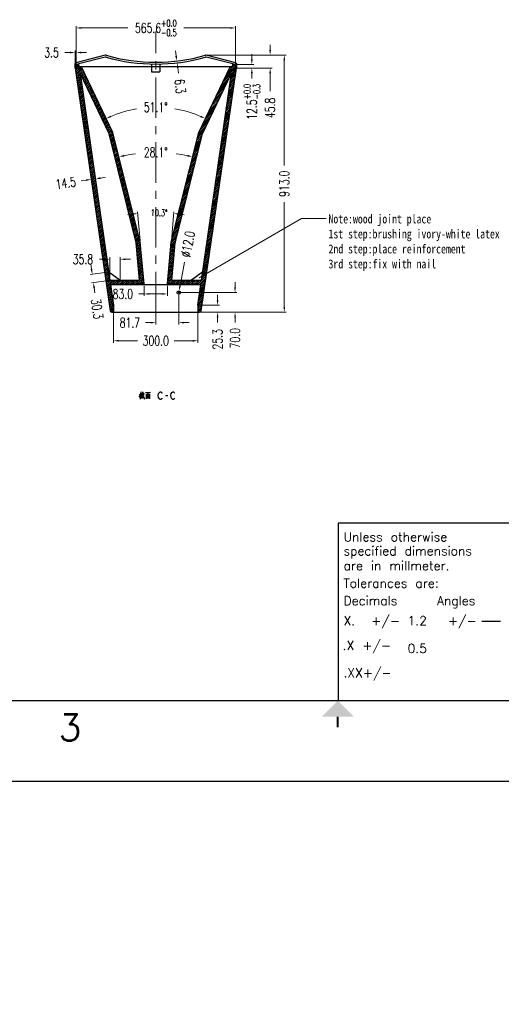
# Model space of a CAD drawing. Header units: inches. Extents: x 14363 to 22433, y -1689 to 5194.
# Tile 2 of 18: x 17306 to 19018, y -1689 to 1808. Entities that reach past the tile are written whole.
import ezdxf
from ezdxf.enums import TextEntityAlignment as Align

# ---------------------------------------------------------------- set-up
doc = ezdxf.new("R2010")
doc.units = ezdxf.units.IN
doc.header["$LTSCALE"] = 23
doc.header["$MEASUREMENT"] = 0
doc.header["$PDMODE"] = 3
doc.header["$PDSIZE"] = 0.3125
doc.linetypes.add('CENTER', pattern=[2, 1.25, -0.25, 0.25, -0.25])
doc.layers.get('0').update_dxf_attribs({"linetype": 'CONTINUOUS'})
doc.layers.get('Defpoints').update_dxf_attribs({"linetype": 'CONTINUOUS'})
for name, color, linetype in [('3202_DXF_TEXT', 7, 'CONTINUOUS'), ('5标注', 1, 'CONTINUOUS'), ('6文本', 5, 'CONTINUOUS'), ('Title Block', 7, 'CONTINUOUS')]:
    doc.layers.add(name, color=color, linetype=linetype)
doc.layers.add('center', color=1, linetype='CENTER', lineweight=5)
doc.styles.add('Roman', font='romans')
doc.styles.get("Standard").update_dxf_attribs({"font": 'txt', "width": 0.8, "bigfont": 'gbcbig.shx'})
doc.styles.add('TXT', font='txt.shx', dxfattribs={"width": 0.7, "bigfont": 'INTECAD.SHX'})
doc.dimstyles.new('标准样式', dxfattribs={"dimscale": 23, "dimtxt": 1.5, "dimasz": 0.8, "dimexe": 0.3, "dimexo": 0.2, "dimgap": 1, "dimtad": 0, "dimdec": 1, "dimzin": 1, "dimdsep": 46, "dimtxsty": 'TXT', "dimcen": 0.09, "dimclrd": 5, "dimclre": 252, "dimadec": 1, "dimazin": 0, "dimtfac": 1, "dimtdec": 1, "dimtofl": 0, "dimtmove": 0, "dimatfit": 3, "dimfxl": 0, "dimtzin": 0, "dimlwd": 13, "dimlwe": 13, "dimarcsym": 0})

# ---------------------------------------------------------------- blocks, each defined once
blk = doc.blocks.new('*D225')
at = {"layer": '5标注', "color": 5, "lineweight": 13}
for p, q in [((17485.4, 1691.1), (17467, 1691.1)), ((17525.7, 1691.1), (17544.1, 1691.1))]:
    blk.add_line(p, q, dxfattribs=at)
at = {"layer": '5标注', "color": 252, "lineweight": 13}
for p, q in [((17503.8, 1645.9), (17503.8, 1698)), ((17507.3, 1645.9), (17507.3, 1698))]:
    blk.add_line(p, q, dxfattribs=at)
at = {"layer": '5标注', "color": 5}
for points in [[(17485.4, 1694.2), (17485.4, 1688.1), (17503.8, 1691.1)], [(17525.7, 1694.2), (17525.7, 1688.1), (17507.3, 1691.1)]]:
    blk.add_solid(points, dxfattribs=at)
at = {"layer": 'Defpoints', "color": 0}
for p in [(17503.8, 1691.1), (17503.8, 1641.3), (17507.3, 1641.3)]:
    blk.add_point(p, dxfattribs=at)
at = {"layer": '5标注', "color": 0, "insert": (17419.8, 1691.1), "char_height": 34.5, "attachment_point": 5, "style": 'TXT'}
blk.add_mtext('3.5', dxfattribs=at)
blk = doc.blocks.new('*D224')
at = {"layer": '5标注', "color": 252, "lineweight": 13}
for p, q in [((17507.3, 1649.4), (17507.3, 1785.2)), ((18072.9, 1649.4), (18072.9, 1785.2))]:
    blk.add_line(p, q, dxfattribs=at)
at = {"layer": '5标注', "color": 5, "lineweight": 13}
for p, q in [((17525.7, 1778.3), (17690.8, 1778.3)), ((18054.5, 1778.3), (17889.4, 1778.3))]:
    blk.add_line(p, q, dxfattribs=at)
at = {"layer": '5标注', "color": 5}
for points in [[(17525.7, 1781.4), (17525.7, 1775.2), (17507.3, 1778.3)], [(18054.5, 1781.4), (18054.5, 1775.2), (18072.9, 1778.3)]]:
    blk.add_solid(points, dxfattribs=at)
at = {"layer": 'Defpoints', "color": 0}
for p in [(18072.9, 1778.3), (17507.3, 1644.8), (18072.9, 1644.8)]:
    blk.add_point(p, dxfattribs=at)
at = {"layer": '5标注', "color": 0, "insert": (17790.1, 1778.3), "char_height": 34.5, "attachment_point": 5, "style": 'TXT'}
blk.add_mtext('\\A1;565.6{\\H0.7x;\\S+0.0^ -0.5;}', dxfattribs=at)
blk = doc.blocks.new('*D226')
at = {"layer": '5标注', "color": 5, "lineweight": 13}
for p, q in [((17862.2, 1678.9), (17859.7, 1697.1)), ((17867.9, 1636.2), (17870.4, 1617.9))]:
    blk.add_line(p, q, dxfattribs=at)
at = {"layer": '5标注', "color": 252, "lineweight": 13}
for p, q in [((17870, 1661.4), (17857.8, 1659.7)), ((17870.8, 1655.1), (17858.6, 1653.5))]:
    blk.add_line(p, q, dxfattribs=at)
at = {"layer": '5标注', "color": 5}
for points in [[(17865.2, 1679.3), (17859.1, 1678.5), (17864.6, 1660.7)], [(17871, 1636.6), (17864.9, 1635.8), (17865.5, 1654.4)]]:
    blk.add_solid(points, dxfattribs=at)
at = {"layer": 'Defpoints', "color": 0}
for p in [(17865.5, 1654.4), (17874.5, 1662), (17875.4, 1655.8)]:
    blk.add_point(p, dxfattribs=at)
at = {"layer": '5标注', "color": 0, "insert": (17876.7, 1571.2), "char_height": 34.5, "attachment_point": 5, "rotation": 277.6778, "style": 'TXT'}
blk.add_mtext('6.3', dxfattribs=at)
blk = doc.blocks.new('*D229')
at = {"layer": '5标注', "color": 252, "lineweight": 13}
for p, q in [((17972.5, 1681.6), (18253.7, 1681.6)), ((17935.7, 768.6), (18253.7, 768.6))]:
    blk.add_line(p, q, dxfattribs=at)
at = {"layer": '5标注', "color": 5, "lineweight": 13}
for p, q in [((18246.8, 1663.2), (18246.8, 1290.4)), ((18246.8, 787), (18246.8, 1159.9))]:
    blk.add_line(p, q, dxfattribs=at)
at = {"layer": '5标注', "color": 5}
for points in [[(18243.8, 1663.2), (18249.9, 1663.2), (18246.8, 1681.6)], [(18243.8, 787), (18249.9, 787), (18246.8, 768.6)]]:
    blk.add_solid(points, dxfattribs=at)
at = {"layer": 'Defpoints', "color": 0}
for p in [(17967.9, 1681.6), (17931.1, 768.6), (18246.8, 768.6)]:
    blk.add_point(p, dxfattribs=at)
at = {"layer": '5标注', "color": 0, "insert": (18246.8, 1225.1), "char_height": 34.5, "attachment_point": 5, "rotation": 90, "style": 'TXT'}
blk.add_mtext('913.0', dxfattribs=at)
blk = doc.blocks.new('*D228')
at = {"layer": '5标注', "color": 5, "lineweight": 13}
for p, q in [((18196.5, 1700), (18196.5, 1718.4)), ((18196.5, 1617.4), (18196.5, 1553.5))]:
    blk.add_line(p, q, dxfattribs=at)
at = {"layer": '5标注', "color": 252, "lineweight": 13}
for p, q in [((17972.5, 1681.6), (18203.4, 1681.6)), ((18079.2, 1635.8), (18203.4, 1635.8))]:
    blk.add_line(p, q, dxfattribs=at)
at = {"layer": '5标注', "color": 5}
for points in [[(18193.5, 1700), (18199.6, 1700), (18196.5, 1681.6)], [(18193.5, 1617.4), (18199.6, 1617.4), (18196.5, 1635.8)]]:
    blk.add_solid(points, dxfattribs=at)
at = {"layer": 'Defpoints', "color": 0}
for p in [(17967.9, 1681.6), (18074.6, 1635.8), (18196.5, 1635.8)]:
    blk.add_point(p, dxfattribs=at)
at = {"layer": '5标注', "color": 0, "insert": (18196.5, 1494.3), "char_height": 34.5, "attachment_point": 5, "rotation": 90, "style": 'TXT'}
blk.add_mtext('45.8', dxfattribs=at)
blk = doc.blocks.new('*D227')
at = {"layer": '5标注', "color": 5, "lineweight": 13}
for p, q in [((18131.5, 1666.7), (18131.5, 1685.1)), ((18131.5, 1617.4), (18131.5, 1599))]:
    blk.add_line(p, q, dxfattribs=at)
at = {"layer": '5标注', "color": 252, "lineweight": 13}
for p, q in [((18077.5, 1648.3), (18138.4, 1648.3)), ((18079.2, 1635.8), (18138.4, 1635.8))]:
    blk.add_line(p, q, dxfattribs=at)
at = {"layer": '5标注', "color": 5}
for points in [[(18128.4, 1666.7), (18134.5, 1666.7), (18131.5, 1648.3)], [(18128.4, 1617.4), (18134.5, 1617.4), (18131.5, 1635.8)]]:
    blk.add_solid(points, dxfattribs=at)
at = {"layer": 'Defpoints', "color": 0}
for p in [(18072.9, 1648.3), (18074.6, 1635.8), (18131.5, 1635.8)]:
    blk.add_point(p, dxfattribs=at)
at = {"layer": '5标注', "color": 0, "insert": (18131.5, 1515.8), "char_height": 34.5, "attachment_point": 5, "rotation": 90, "style": 'TXT'}
blk.add_mtext('\\A1;12.5{\\H0.7x;\\S+0.0^ -0.3;}', dxfattribs=at)
blk = doc.blocks.new('*D230')
at = {"layer": '5标注', "color": 252, "lineweight": 13}
for p, q in [((17734.7, 1022.2), (17725.3, 1125.9)), ((17845.5, 1022.2), (17854.8, 1125.9))]:
    blk.add_line(p, q, dxfattribs=at)
at = {"layer": '5标注', "color": 5, "lineweight": 13}
for start, end in [(96.6164, 98.09), (81.91, 83.3836)]:
    blk.add_arc((17790.1, 406.5), 715.4, start, end, dxfattribs=at)
at = {"layer": '5标注', "color": 5}
for points in [[(17707.3, 1120.2), (17708, 1114.1), (17726, 1119.1)], [(17872.2, 1114.1), (17872.8, 1120.2), (17854.2, 1119.1)]]:
    blk.add_solid(points, dxfattribs=at)
at = {"layer": 'Defpoints', "color": 0}
for p in [(17768.7, 1121.6), (17735.1, 1017.6), (17845.1, 1017.6), (17748.6, 867.6), (17831.6, 867.6)]:
    blk.add_point(p, dxfattribs=at)
at = {"layer": '5标注', "color": 0, "insert": (17801.9, 1121.9), "char_height": 23, "attachment_point": 5, "rotation": 359.0574, "style": 'TXT'}
blk.add_mtext('10.3°', dxfattribs=at)
blk = doc.blocks.new('*D231')
at = {"layer": '5标注', "color": 5, "lineweight": 13}
for start, end in [(97.7105, 102.0807), (77.9193, 82.2895)]:
    blk.add_arc((17790.1, 797.6), 539.1, start, end, dxfattribs=at)
at = {"layer": '5标注', "color": 5}
for points in [[(17678, 1321.8), (17676.6, 1327.8), (17659.3, 1320.7)], [(17903.6, 1327.8), (17902.2, 1321.8), (17920.8, 1320.7)]]:
    blk.add_solid(points, dxfattribs=at)
at = {"layer": 'Defpoints', "color": 0}
for p in [(17637.6, 1407.6), (17942.6, 1407.6), (17834.1, 1335), (17735.1, 1017.6), (17845.1, 1017.6)]:
    blk.add_point(p, dxfattribs=at)
at = {"layer": '5标注', "color": 0, "insert": (17790.1, 1336.7), "char_height": 34.5, "attachment_point": 5, "style": 'TXT'}
blk.add_mtext('28.1°', dxfattribs=at)
blk = doc.blocks.new('*D232')
at = {"layer": '5标注', "color": 5, "lineweight": 13}
for start, end in [(99.6442, 112.9872), (67.0128, 80.3558)]:
    blk.add_arc((17790.1, 1089), 407.7, start, end, dxfattribs=at)
at = {"layer": '5标注', "color": 5}
for points in [[(17632.1, 1461.5), (17629.6, 1467.1), (17614.1, 1456.7)], [(17950.6, 1467.1), (17948.1, 1461.5), (17966.1, 1456.7)]]:
    blk.add_solid(points, dxfattribs=at)
at = {"layer": 'Defpoints', "color": 0}
for p in [(17526.1, 1640.6), (18054.1, 1640.6), (17850.5, 1492.2), (17637.6, 1407.6), (17942.6, 1407.6)]:
    blk.add_point(p, dxfattribs=at)
at = {"layer": '5标注', "color": 0, "insert": (17790.1, 1496.7), "char_height": 34.5, "attachment_point": 5, "style": 'TXT'}
blk.add_mtext('51.1°', dxfattribs=at)
blk = doc.blocks.new('*D236')
at = {"layer": '5标注', "color": 5, "lineweight": 13}
for p, q in [((18009.7, 812.3), (18009.7, 830.7)), ((18009.7, 750.2), (18009.7, 731.8))]:
    blk.add_line(p, q, dxfattribs=at)
at = {"layer": '5标注', "color": 252, "lineweight": 13}
for p, q in [((17944.7, 793.9), (18016.6, 793.9)), ((17931.1, 768.6), (18016.6, 768.6))]:
    blk.add_line(p, q, dxfattribs=at)
at = {"layer": '5标注', "color": 5}
for points in [[(18006.7, 812.3), (18012.8, 812.3), (18009.7, 793.9)], [(18006.7, 750.2), (18012.8, 750.2), (18009.7, 768.6)]]:
    blk.add_solid(points, dxfattribs=at)
at = {"layer": 'Defpoints', "color": 0}
for p in [(17940.1, 793.9), (17926.5, 768.6), (18009.7, 768.6)]:
    blk.add_point(p, dxfattribs=at)
at = {"layer": '5标注', "color": 0, "insert": (18009.7, 672.6), "char_height": 34.5, "attachment_point": 5, "rotation": 90, "style": 'TXT'}
blk.add_mtext('25.3', dxfattribs=at)
blk = doc.blocks.new('*D235')
at = {"layer": '5标注', "color": 5, "lineweight": 13}
for p, q in [((18071.8, 857), (18071.8, 875.4)), ((18071.8, 750.2), (18071.8, 731.8))]:
    blk.add_line(p, q, dxfattribs=at)
at = {"layer": '5标注', "color": 252, "lineweight": 13}
for p, q in [((17879.3, 838.6), (18078.7, 838.6)), ((17901.7, 768.6), (18078.7, 768.6))]:
    blk.add_line(p, q, dxfattribs=at)
at = {"layer": '5标注', "color": 5}
for points in [[(18068.7, 857), (18074.8, 857), (18071.8, 838.6)], [(18068.7, 750.2), (18074.8, 750.2), (18071.8, 768.6)]]:
    blk.add_solid(points, dxfattribs=at)
at = {"layer": 'Defpoints', "color": 0}
for p in [(17874.7, 838.6), (17897.1, 768.6), (18071.8, 768.6)]:
    blk.add_point(p, dxfattribs=at)
at = {"layer": '5标注', "color": 0, "insert": (18071.8, 676.6), "char_height": 34.5, "attachment_point": 5, "rotation": 90, "style": 'TXT'}
blk.add_mtext('70.0', dxfattribs=at)
blk = doc.blocks.new('*D234')
at = {"layer": '5标注', "color": 252, "lineweight": 13}
for p, q in [((17790.1, 831), (17790.1, 724.9)), ((17871.8, 831), (17871.8, 724.9))]:
    blk.add_line(p, q, dxfattribs=at)
at = {"layer": '5标注', "color": 5, "lineweight": 13}
for p, q in [((17771.7, 731.8), (17753.3, 731.8)), ((17890.2, 731.8), (17908.6, 731.8))]:
    blk.add_line(p, q, dxfattribs=at)
at = {"layer": '5标注', "color": 5}
for points in [[(17771.7, 734.9), (17771.7, 728.7), (17790.1, 731.8)], [(17890.2, 734.9), (17890.2, 728.7), (17871.8, 731.8)]]:
    blk.add_solid(points, dxfattribs=at)
at = {"layer": 'Defpoints', "color": 0}
for p in [(17790.1, 835.6), (17871.8, 835.6), (17790.1, 731.8)]:
    blk.add_point(p, dxfattribs=at)
at = {"layer": '5标注', "color": 0, "insert": (17698.1, 731.8), "char_height": 34.5, "attachment_point": 5, "style": 'TXT'}
blk.add_mtext('81.7', dxfattribs=at)
blk = doc.blocks.new('*D233')
at = {"layer": '5标注', "color": 252, "lineweight": 13}
for p, q in [((17940.1, 771.9), (17940.1, 660.5)), ((17640.1, 766.5), (17640.1, 660.5))]:
    blk.add_line(p, q, dxfattribs=at)
at = {"layer": '5标注', "color": 5, "lineweight": 13}
for p, q in [((17658.5, 667.4), (17724.8, 667.4)), ((17921.7, 667.4), (17855.4, 667.4))]:
    blk.add_line(p, q, dxfattribs=at)
at = {"layer": '5标注', "color": 5}
for points in [[(17658.5, 670.5), (17658.5, 664.3), (17640.1, 667.4)], [(17921.7, 670.5), (17921.7, 664.3), (17940.1, 667.4)]]:
    blk.add_solid(points, dxfattribs=at)
at = {"layer": 'Defpoints', "color": 0}
for p in [(17640.1, 771.1), (17940.1, 776.5), (17940.1, 667.4)]:
    blk.add_point(p, dxfattribs=at)
at = {"layer": '5标注', "color": 0, "insert": (17790.1, 667.4), "char_height": 34.5, "attachment_point": 5, "style": 'TXT'}
blk.add_mtext('300.0', dxfattribs=at)
blk = doc.blocks.new('*D237')
at = {"layer": '5标注', "color": 5, "lineweight": 13}
blk.add_line((17892.1, 946.4), (17876.3, 862.6), dxfattribs=at)
at = {"layer": '5标注', "color": 252, "lineweight": 13}
for p, q in [((17871.8, 836.6), (17871.8, 840.7)), ((17869.7, 838.6), (17873.9, 838.6))]:
    blk.add_line(p, q, dxfattribs=at)
at = {"layer": '5标注', "color": 5}
blk.add_solid([(17873.3, 863.2), (17879.3, 862), (17872.9, 844.5)], dxfattribs=at)
at = {"layer": 'Defpoints', "color": 0}
for p in [(17872.9, 844.5), (17870.7, 832.7)]:
    blk.add_point(p, dxfattribs=at)
at = {"layer": '5标注', "color": 0, "insert": (17904.1, 1010.5), "char_height": 34.5, "attachment_point": 5, "rotation": 79.3602, "style": 'TXT'}
blk.add_mtext('∅12.0', dxfattribs=at)
blk = doc.blocks.new('*D238')
at = {"layer": '5标注', "color": 252, "lineweight": 13}
for p, q in [((17748.6, 863), (17748.6, 826.8)), ((17831.6, 863), (17831.6, 826.8))]:
    blk.add_line(p, q, dxfattribs=at)
at = {"layer": '5标注', "color": 5, "lineweight": 13}
for p, q in [((17748.6, 833.7), (17730.2, 833.7)), ((17813.2, 833.7), (17767, 833.7))]:
    blk.add_line(p, q, dxfattribs=at)
at = {"layer": '5标注', "color": 5}
for points in [[(17767, 836.7), (17767, 830.6), (17748.6, 833.7)], [(17813.2, 836.7), (17813.2, 830.6), (17831.6, 833.7)]]:
    blk.add_solid(points, dxfattribs=at)
at = {"layer": 'Defpoints', "color": 0}
for p in [(17748.6, 867.6), (17831.6, 867.6), (17748.6, 833.7)]:
    blk.add_point(p, dxfattribs=at)
at = {"layer": '5标注', "color": 0, "insert": (17673, 833.7), "char_height": 34.5, "attachment_point": 5, "style": 'TXT'}
blk.add_mtext('83.0', dxfattribs=at)
blk = doc.blocks.new('*D239')
at = {"layer": '5标注', "color": 5, "lineweight": 13}
for p, q in [((17608.9, 956.9), (17590.5, 956.9)), ((17681.5, 956.9), (17699.9, 956.9))]:
    blk.add_line(p, q, dxfattribs=at)
at = {"layer": '5标注', "color": 252, "lineweight": 13}
for p, q in [((17627.3, 886.7), (17627.3, 963.8)), ((17663.1, 886.7), (17663.1, 963.8))]:
    blk.add_line(p, q, dxfattribs=at)
at = {"layer": '5标注', "color": 5}
for points in [[(17608.9, 960), (17608.9, 953.9), (17627.3, 956.9)], [(17681.5, 960), (17681.5, 953.9), (17663.1, 956.9)]]:
    blk.add_solid(points, dxfattribs=at)
at = {"layer": 'Defpoints', "color": 0}
for p in [(17627.3, 956.9), (17627.3, 882.1), (17663.1, 882.1)]:
    blk.add_point(p, dxfattribs=at)
at = {"layer": '5标注', "color": 0, "insert": (17531.3, 956.9), "char_height": 34.5, "attachment_point": 5, "style": 'TXT'}
blk.add_mtext('35.8', dxfattribs=at)
blk = doc.blocks.new('*D240')
at = {"layer": '5标注', "color": 252, "lineweight": 13}
for p, q in [((17618.5, 911.5), (17557.4, 902.6)), ((17622.8, 881.5), (17561.7, 872.6))]:
    blk.add_line(p, q, dxfattribs=at)
at = {"layer": '5标注', "color": 5, "lineweight": 13}
for p, q in [((17561.6, 921.8), (17559, 940.1)), ((17571.2, 855.4), (17573.8, 837.2))]:
    blk.add_line(p, q, dxfattribs=at)
at = {"layer": '5标注', "color": 5}
for points in [[(17564.6, 922.3), (17558.6, 921.4), (17564.2, 903.6)], [(17574.2, 855.9), (17568.2, 855), (17568.6, 873.6)]]:
    blk.add_solid(points, dxfattribs=at)
at = {"layer": 'Defpoints', "color": 0}
for p in [(17623, 912.1), (17627.3, 882.1), (17568.6, 873.6)]:
    blk.add_point(p, dxfattribs=at)
at = {"layer": '5标注', "color": 0, "insert": (17582, 780.6), "char_height": 34.5, "attachment_point": 5, "rotation": 278.2221, "style": 'TXT'}
blk.add_mtext('30.3', dxfattribs=at)
blk = doc.blocks.new('*D241')
at = {"layer": '5标注', "color": 5, "lineweight": 13}
for p, q in [((17542.7, 1238), (17524.5, 1235.3)), ((17593.5, 1245.3), (17611.7, 1247.9))]:
    blk.add_line(p, q, dxfattribs=at)
at = {"layer": '5标注', "color": 252, "lineweight": 13}
for p, q in [((17560.3, 1245), (17559.9, 1247.4)), ((17574.6, 1247.1), (17574.3, 1249.5))]:
    blk.add_line(p, q, dxfattribs=at)
at = {"layer": '5标注', "color": 5}
for points in [[(17542.2, 1241), (17543.1, 1234.9), (17560.9, 1240.6)], [(17593, 1248.3), (17593.9, 1242.3), (17575.2, 1242.7)]]:
    blk.add_solid(points, dxfattribs=at)
at = {"layer": 'Defpoints', "color": 0}
for p in [(17560.9, 1240.6), (17560.9, 1240.5), (17575.3, 1242.5)]:
    blk.add_point(p, dxfattribs=at)
at = {"layer": '5标注', "color": 0, "insert": (17469.8, 1227.4), "char_height": 34.5, "attachment_point": 5, "rotation": 8.2221, "style": 'TXT'}
blk.add_mtext('14.5', dxfattribs=at)

msp = doc.modelspace()

# ---------------------------------------------------------------- hatches: boundary and pattern name
h = msp.add_hatch()
h.set_pattern_fill('E', color=2, scale=4.486349, angle=45, style=0, pattern_type=0)
h.set_pattern_definition([(45, (17606.5684, 2540.4634), (-3.172328, 3.172328), [])])
edge = h.paths.add_edge_path()
edge.add_line((17640.09, 793.89), (17640.09, 768.63))
edge.add_line((17629.44, 867.63), (17640.09, 793.89))
edge.add_line((17629.44, 867.63), (17719.59, 867.63))
edge.add_line((17719.59, 870.13), (17719.59, 867.63))
edge.add_line((17748.37, 870.13), (17719.59, 870.13))
edge.add_line((17748.37, 870.13), (17735.09, 1017.63))
edge.add_line((17735.09, 1017.63), (17637.59, 1407.63))
edge.add_line((17637.59, 1407.63), (17526.09, 1640.63))
edge.add_line((17526.09, 1640.63), (17517.74, 1640.63))
edge.add_line((17517.74, 1640.63), (17516.3, 1650.62))
edge.add_line((17516.3, 1650.62), (17509.55, 1648.88))
edge.add_arc((17510.29, 1645.98), 3, 104.43062, 180)
edge.add_line((17507.29, 1635.78), (17507.29, 1645.98))
edge.add_line((17507.29, 1635.78), (17503.79, 1635.78))
edge.add_line((17503.79, 1635.78), (17628.35, 773.77))
edge.add_arc((17634.29, 774.63), 6, 188.22207, 270)
edge.add_line((17634.29, 768.63), (17640.09, 768.63))
edge = h.paths.add_edge_path()
edge.add_arc((17945.9, 774.63), 6, 270, 351.77793)
edge.add_line((17951.84, 773.77), (18076.39, 1635.78))
edge.add_line((18072.89, 1635.78), (18076.39, 1635.78))
edge.add_line((18072.89, 1635.78), (18072.89, 1645.98))
edge.add_arc((18069.89, 1645.98), 3, 0, 75.56938)
edge.add_line((18070.64, 1648.88), (18063.89, 1650.62))
edge.add_line((18062.44, 1640.63), (18063.89, 1650.62))
edge.add_line((18062.44, 1640.63), (18054.09, 1640.63))
edge.add_line((17942.59, 1407.63), (18054.09, 1640.63))
edge.add_line((17845.09, 1017.63), (17942.59, 1407.63))
edge.add_line((17831.82, 870.13), (17845.09, 1017.63))
edge.add_line((17860.59, 870.13), (17831.82, 870.13))
edge.add_line((17860.59, 870.13), (17860.59, 867.63))
edge.add_line((17860.59, 867.63), (17950.75, 867.63))
edge.add_line((17940.09, 793.89), (17950.75, 867.63))
edge.add_line((17940.09, 793.89), (17940.09, 768.63))
edge.add_line((17940.09, 768.63), (17945.9, 768.63))
h.paths.add_polyline_path([(17732.73, 882.13), (17720.75, 1015.21), (17623.88, 1402.69), (17521.09, 1617.5), (17627.34, 882.13)])
edge = h.paths.add_edge_path()
edge.add_line((17952.84, 882.13), (18059.1, 1617.5))
edge.add_line((17956.31, 1402.69), (18059.1, 1617.5))
edge.add_line((17859.43, 1015.21), (17956.31, 1402.69))
edge.add_line((17847.46, 882.13), (17859.43, 1015.21))
edge.add_line((17847.46, 882.13), (17952.84, 882.13))

# ---------------------------------------------------------------- linework, layer by layer
at = {"color": 7, "linetype": 'Continuous'}
for p, q in [((17610.75, 1681.43), (17506.05, 1654.49)), ((18074.14, 1654.49), (17969.44, 1681.43)), ((17503.79, 1635.78), (17503.79, 1651.58)), ((17507.29, 1635.78), (17507.29, 1645.98)), ((17507.29, 1635.78), (17507.29, 1645.98)), ((17507.29, 1635.78), (17507.29, 1645.98)), ((17516.3, 1650.62), (17509.55, 1648.88)), ((17516.3, 1650.62), (17509.55, 1648.88)), ((17516.3, 1650.62), (17509.55, 1648.88)), ((17517.74, 1640.63), (17516.3, 1650.62)), ((17517.74, 1640.63), (17516.3, 1650.62)), ((17517.74, 1640.63), (17516.3, 1650.62)), ((17610.65, 1674.89), (17516.32, 1650.45)), ((17775.09, 1650.2), (17775.09, 1622.63)), ((17805.09, 1650.2), (17805.09, 1622.63)), ((18063.86, 1650.45), (17969.53, 1674.89)), ((18062.44, 1640.63), (18063.89, 1650.62)), ((18062.44, 1640.63), (18063.89, 1650.62)), ((18062.44, 1640.63), (18063.89, 1650.62)), ((18070.64, 1648.88), (18063.89, 1650.62)), ((18070.64, 1648.88), (18063.89, 1650.62)), ((18070.64, 1648.88), (18063.89, 1650.62)), ((18072.89, 1635.78), (18072.89, 1645.98)), ((18072.89, 1635.78), (18072.89, 1645.98)), ((18072.89, 1635.78), (18072.89, 1645.98)), ((18076.39, 1651.58), (18076.39, 1635.78)), ((17503.79, 1635.78), (17628.35, 773.77)), ((17507.29, 1635.78), (17503.79, 1635.78)), ((17503.79, 1635.78), (17628.35, 773.77)), ((17507.29, 1635.78), (17503.79, 1635.78)), ((17503.79, 1635.78), (17628.35, 773.77)), ((17507.29, 1635.78), (17503.79, 1635.78)), ((17526.09, 1640.63), (17517.74, 1640.63)), ((17526.09, 1640.63), (17517.74, 1640.63)), ((18062.44, 1640.63), (17517.74, 1640.63)), ((17521.09, 1617.5), (17627.34, 882.13)), ((17623.88, 1402.69), (17521.09, 1617.5)), ((17521.09, 1617.5), (17627.34, 882.13)), ((17623.88, 1402.69), (17521.09, 1617.5)), ((17521.09, 1617.5), (17627.34, 882.13)), ((17623.88, 1402.69), (17521.09, 1617.5)), ((17637.59, 1407.63), (17526.09, 1640.63)), ((17637.59, 1407.63), (17526.09, 1640.63)), ((17637.59, 1407.63), (17526.09, 1640.63)), ((17775.09, 1622.63), (17805.09, 1622.63)), ((17942.59, 1407.63), (18054.09, 1640.63)), ((17942.59, 1407.63), (18054.09, 1640.63)), ((17942.59, 1407.63), (18054.09, 1640.63)), ((17951.84, 773.77), (18076.39, 1635.78)), ((17951.84, 773.77), (18076.39, 1635.78)), ((17951.84, 773.77), (18076.39, 1635.78)), ((17952.84, 882.13), (18059.1, 1617.5)), ((17952.84, 882.13), (18059.1, 1617.5)), ((17952.84, 882.13), (18059.1, 1617.5)), ((17956.31, 1402.69), (18059.1, 1617.5)), ((17956.31, 1402.69), (18059.1, 1617.5)), ((17956.31, 1402.69), (18059.1, 1617.5)), ((18062.44, 1640.63), (18054.09, 1640.63)), ((18062.44, 1640.63), (18054.09, 1640.63)), ((18072.89, 1635.78), (18076.39, 1635.78)), ((18072.89, 1635.78), (18076.39, 1635.78)), ((18072.89, 1635.78), (18076.39, 1635.78)), ((17720.75, 1015.21), (17623.88, 1402.69)), ((17720.75, 1015.21), (17623.88, 1402.69)), ((17720.75, 1015.21), (17623.88, 1402.69)), ((17735.09, 1017.63), (17637.59, 1407.63)), ((17735.09, 1017.63), (17637.59, 1407.63)), ((17735.09, 1017.63), (17637.59, 1407.63)), ((17845.09, 1017.63), (17942.59, 1407.63)), ((17845.09, 1017.63), (17942.59, 1407.63)), ((17845.09, 1017.63), (17942.59, 1407.63)), ((17859.43, 1015.21), (17956.31, 1402.69)), ((17859.43, 1015.21), (17956.31, 1402.69)), ((17859.43, 1015.21), (17956.31, 1402.69)), ((17732.73, 882.13), (17720.75, 1015.21)), ((17732.73, 882.13), (17720.75, 1015.21)), ((17732.73, 882.13), (17720.75, 1015.21)), ((17748.37, 870.13), (17735.09, 1017.63)), ((17748.37, 870.13), (17735.09, 1017.63)), ((17748.59, 867.63), (17735.09, 1017.63)), ((17831.59, 867.63), (17845.09, 1017.63)), ((17831.82, 870.13), (17845.09, 1017.63)), ((17831.82, 870.13), (17845.09, 1017.63)), ((17847.46, 882.13), (17859.43, 1015.21)), ((17847.46, 882.13), (17859.43, 1015.21)), ((17847.46, 882.13), (17859.43, 1015.21)), ((17623.01, 912.13), (17663.14, 882.13)), ((17957.18, 912.13), (17917.04, 882.13)), ((17627.34, 882.13), (17732.73, 882.13)), ((17627.34, 882.13), (17732.73, 882.13)), ((17627.34, 882.13), (17732.73, 882.13)), ((17847.46, 882.13), (17952.84, 882.13)), ((17847.46, 882.13), (17952.84, 882.13)), ((17847.46, 882.13), (17952.84, 882.13)), ((17629.44, 867.63), (17719.59, 867.63)), ((17629.44, 867.63), (17640.09, 793.89)), ((17629.44, 867.63), (17719.59, 867.63)), ((17629.44, 867.63), (17640.09, 793.89)), ((17629.44, 867.63), (17950.75, 867.63)), ((17629.44, 867.63), (17640.09, 793.89)), ((17748.37, 870.13), (17719.59, 870.13)), ((17719.59, 870.13), (17719.59, 867.63)), ((17748.37, 870.13), (17719.59, 870.13)), ((17719.59, 870.13), (17719.59, 867.63)), ((17748.37, 870.13), (17719.59, 870.13)), ((17719.59, 870.13), (17719.59, 867.63)), ((17860.59, 870.13), (17831.82, 870.13)), ((17860.59, 870.13), (17831.82, 870.13)), ((17860.59, 870.13), (17831.82, 870.13)), ((17860.59, 870.13), (17860.59, 867.63)), ((17860.59, 870.13), (17860.59, 867.63)), ((17860.59, 870.13), (17860.59, 867.63)), ((17860.59, 867.63), (17950.75, 867.63)), ((17860.59, 867.63), (17950.75, 867.63)), ((17940.09, 793.89), (17950.75, 867.63)), ((17940.09, 793.89), (17950.75, 867.63)), ((17940.09, 793.89), (17950.75, 867.63)), ((17640.09, 793.89), (17640.09, 768.63)), ((17640.09, 793.89), (17640.09, 768.63)), ((17640.09, 793.89), (17640.09, 768.63)), ((17940.09, 793.89), (17940.09, 768.63)), ((17940.09, 793.89), (17940.09, 768.63)), ((17940.09, 793.89), (17940.09, 768.63)), ((17634.29, 768.63), (17640.09, 768.63)), ((17634.29, 768.63), (17640.09, 768.63)), ((17634.29, 768.63), (17945.9, 768.63)), ((17940.09, 768.63), (17945.9, 768.63)), ((17940.09, 768.63), (17945.9, 768.63))]:
    msp.add_line(p, q, dxfattribs=at)
at = {"lineweight": 30}
for p, q in [((22243.12, 20.06), (18438.48, 20.06)), ((18438.48, 20.06), (18438.48, -610.66))]:
    msp.add_line(p, q, dxfattribs=at)
at = {"color": 7, "linetype": 'Continuous'}
msp.add_circle((17871.8, 838.63), 6, dxfattribs=at)
for centre, radius, start, end in [((17612.24, 1675.62), 6, 73.81381, 104.43062), ((17790.09, 2288.33), 632, 253.81381, 286.18619), ((17967.94, 1675.62), 6, 75.56938, 106.18619), ((17506.79, 1651.58), 3, 104.43062, 180), ((17510.29, 1645.98), 3, 104.43062, 180), ((17510.29, 1645.98), 3, 104.43062, 180), ((17510.29, 1645.98), 3, 104.43062, 180), ((17612.16, 1669.09), 6, 73.96828, 104.52899), ((17790.09, 2288.33), 638.3, 253.96828, 286.03172), ((17968.03, 1669.09), 6, 75.47101, 106.03172), ((18069.89, 1645.98), 3, 0, 75.56938), ((18069.89, 1645.98), 3, 0, 75.56938), ((18069.89, 1645.98), 3, 0, 75.56938), ((18073.39, 1651.58), 3, 0, 75.56938), ((17634.29, 774.63), 6, 188.22207, 270), ((17634.29, 774.63), 6, 188.22207, 270), ((17634.29, 774.63), 6, 188.22207, 270), ((17945.9, 774.63), 6, 270, 351.77793), ((17945.9, 774.63), 6, 270, 351.77793), ((17945.9, 774.63), 6, 270, 351.77793)]:
    msp.add_arc(centre, radius, start, end, dxfattribs=at)
at = {"layer": '3202_DXF_TEXT', "color": 2, "linetype": 'Continuous'}
for p, q in [((17731.45, 476.2), (17748.92, 477.99)), ((17734.1, 480.68), (17741.51, 481.58)), ((17734.63, 471.27), (17734.63, 460.07)), ((17742.04, 469.93), (17734.63, 469.03)), ((17742.04, 466.79), (17734.63, 465.9)), ((17742.57, 463.66), (17734.63, 462.76)), ((17735.16, 472.17), (17742.04, 473.07)), ((17737.8, 477.1), (17737.8, 485.61)), ((17738.86, 475.31), (17738.86, 462.31)), ((17742.57, 464.55), (17748.39, 472.62)), ((17745.74, 482.92), (17747.33, 479.34)), ((17748.92, 466.35), (17749.45, 460.52)), ((17771.14, 483.82), (17753.68, 482.48)), ((17756.32, 478.44), (17756.32, 461.42)), ((17769.02, 477.55), (17756.32, 476.2)), ((17756.32, 463.21), (17768.5, 464.55)), ((17760.03, 476.65), (17760.03, 463.66)), ((17763.73, 473.51), (17760.03, 473.07)), ((17760.03, 469.03), (17763.73, 469.48)), ((17761.09, 476.65), (17762.67, 482.92)), ((17764.79, 476.65), (17764.79, 464.1)), ((17768.5, 461.42), (17769.55, 478.89)), ((17825.18, 472.62), (17833.52, 472.62))]:
    msp.add_line(p, q, dxfattribs=at)
for points in [[(17731.45, 467.24), (17734.63, 471.27), (17736.22, 475.76)], [(17742.57, 485.61), (17744.15, 473.07), (17745.21, 467.69), (17749.45, 460.52)], [(17802.96, 461.04), (17800.18, 465.67), (17798.79, 472.62), (17800.18, 479.56)], [(17800.18, 479.56), (17802.96, 484.19), (17805.74, 486.51), (17808.51, 486.51), (17811.29, 484.19), (17812.68, 481.88)], [(17812.68, 463.36), (17811.29, 461.04), (17808.51, 458.73), (17805.74, 458.73), (17802.96, 461.04)], [(17847.41, 461.04), (17844.63, 465.67), (17843.24, 472.62), (17844.63, 479.56)], [(17844.63, 479.56), (17847.41, 484.19), (17850.19, 486.51), (17852.96, 486.51), (17855.74, 484.19), (17857.13, 481.88)], [(17857.13, 463.36), (17855.74, 461.04), (17852.96, 458.73), (17850.19, 458.73), (17847.41, 461.04)]]:
    msp.add_lwpolyline(points, dxfattribs=at)
at = {"layer": 'center', "color": 1, "linetype": 'CENTER', "ltscale": 5}
msp.add_line((17790.09, 768.63), (17790.09, 1765.75), dxfattribs=at)
at = {"layer": 'Title Block'}
for p, q in [((18948.6, -328.75), (19015.41, -328.75)), ((14439.84, -896.14), (22433.44, -896.14))]:
    msp.add_line(p, q, dxfattribs=at)
at = {"layer": 'Title Block', "lineweight": 30}
msp.add_line((14630.16, -610.66), (22243.12, -610.66), dxfattribs=at)
at = {"layer": 'Title Block', "const_width": 7.61}
msp.add_lwpolyline([(18436.64, -705.82), (18436.64, -667.75)], dxfattribs=at)
at = {"layer": 'Title Block'}
msp.add_solid([(18379.54, -667.75), (18493.74, -667.75), (18436.64, -610.66)], dxfattribs=at)

# ---------------------------------------------------------------- texts
at = {"layer": '6文本'}
for s, height, p in [('Unless otherwise', 32.0872, (18457.35, -45.24)), ('specified dimensions', 32.0872, (18457.35, -94.85)), ('are in millmeter.', 32.0872, (18457.35, -147.57)), ('Tolerances are:', 32.0872, (18457.35, -209.62)), ('Decimals    Angles', 32.0872, (18457.35, -271.66)), ('X.  +/-', 32.087, (18457.35, -343.03)), ('1.2', 32.087, (18684.85, -342.92)), ('+/-', 32.087, (18828.57, -343.03)), ('.X +/-', 32.087, (18454.24, -430.85)), ('0.5', 32.087, (18684.85, -441.34)), ('.XX+/-', 32.087, (18457.35, -527.99))]:
    msp.add_text(s, height=height, dxfattribs=at).set_placement(p)
at = {"layer": '6文本', "style": 'Roman'}
msp.add_text('3', height=95.16, dxfattribs=at).set_placement((17485.02, -705.82), align=Align.MIDDLE_CENTER)
at = {"layer": '6文本', "insert": (14775.03, 1754.74), "char_height": 33.9768, "width": 3626.2098, "attachment_point": 1}
msp.add_mtext("{\\fTimes New Roman|b0|i0|c0|p18;NOTES:\\P\\pi-54.3629,l54.3629,t54.3629;1.^IMaterial: 15mm ,12mm Russian plywood\\P\\ptz;2.^IAdhesive: Nanjing Skybamboo Science & Technology Industry Co.,Ltd,China\\P\\pi0,l0;            SR-100 AB \\P\\pi-54.3629,l54.3629,t54.3629;3.^IBrace angle: must meet the brace angle inspection standard ( ref. relative standard)\\P\\ptz;4.^IRigging insert: must meet the rigging insert inspection standard (ref: relative standard)\\P5.^IStructure:\\P\\pl117.786,t117.786;1)^IIt should be T-groove connection between board and board ( ref. relative drawings for \\P     shape and size details)\\P\\ptz;2)^IJudgement of adhesive intensity is based on wood broken ratio. Ensure the wood broken \\P      ratio \\fSimSun|b0|i0|c134|p2;≧\\fTimes New Roman|b0|i0|c0|p18;70%\\P3)^IPosition, quantity and spec of glue spreading and nails must meet the requirement of \\P      relative drawings.\\P\\pl54.3629,t54.3629;6.^IGeometry:\\P\\pl117.786,t117.786;1)^IGeometry precision must meet the drawing requirement. ( ref. drawing for details )\\P\\ptz;2)^IAdd diagonal inspection to ensure the cabinet structure. The difference between two\\P     diagonal should be \\fSimSun|b0|i0|c134|p2;≦\\fTimes New Roman|b0|i0|c0|p18;2.5mm.\\P\\pl54.3629,t54.3629;7.^IFinish:\\P\\pi0,tz;1) color  2) veins   3) shining   ref. samples\\P4) adhesion ability inspection\\P\\pl0;8.  Key points:\\P    1) Counter sink of rigging screw: diameter \\fSimSun|b0|i0|c134|p2;Φ\\fTimes New Roman|b0|i0|c0|p18;30.5-0.2; depth 5.5+0.3\\P    2) Match of grille and cabinet: vertical \\fSimSun|b0|i0|c134|p2;+\\fTimes New Roman|b0|i0|c0|p18;0.8mm; horizontal -0.5mm; depth -0.3mm\\P\\pi-95.135,l95.135;    3) In the place of compression driver plate mounting (ref. attached drawingA), there should \\P         be no dent, ridge, glue or paint dot.\\P    4) In the place of Vee-2 assembly mounting area (ref. attached drawingB ), there should be no\\P        dent, ridge, paint or calcium carbonate dot.\\P    5) Two holes of two Vee-2 assembly should be symmetrical to the cabinet centre, \\P         tolerance\\fSimSun|b0|i0|c134|p2;≦\\fTimes New Roman|b0|i0|c0|p18;0.5mm.\\P    6) Mounting hole for the rear cover of compression driver should be counter sink, with depth \\P        5.0\\fSimSun|b0|i0|c134|p2;±\\fTimes New Roman|b0|i0|c0|p18;0.3mm. The bottom should be flat, no protrudent dot.\\P    7) Clear up all blurs before glue spreading and cabinet final assembly. Ensure that there's no\\P         blur in the T-groove connection gap.\\P    8) If there's radiation angle in the joint of horn and cabinet, ensure the consistency of each \\P         line direction and symmetry of relative line.\\P         If it's 90\\fSimSun|b0|i0|c134|p2;º\\fTimes New Roman|b0|i0|c0|p18; angle in the joint, make sure the line is clear.\\P    9) Clear up all surfaces and spread AB glue on the thread line before fixing rigging screws\\P         into brace angle.\\P    10) Fill the logo groove.}", dxfattribs=at)
at = {"layer": '6文本', "insert": (18403.93, 1116.13), "char_height": 31.944, "attachment_point": 1}
msp.add_mtext('{\\f仿宋_GB2312|b0|i0|c134|p49;Note:wood joint place\\P\\f宋体|b0|i0|c134|p2;1st step:brushing i\\f仿宋_GB2312|b0|i0|c134|p49;vory-white latex\\P\\f宋体|b0|i0|c134|p2;2nd step:place \\f仿宋_GB2312|b0|i0|c134|p49;reinforcement\\P3rd step:fix with nail}', dxfattribs=at)

# ---------------------------------------------------------------- dimensions: what is measured, and where the dimension line sits
at = {"layer": '5标注'}
dim = msp.add_linear_dim(base=(18072.89, 1778.3), p1=(17507.29, 1644.79), p2=(18072.89, 1644.79), text='\\A1;<>{\\H0.7x;\\S+0.0^ -0.5;}', dimstyle='标准样式', override={"dimscale": 23}, dxfattribs=at)
dim.commit()
dim.dimension.update_dxf_attribs({"geometry": '*D224', "text_midpoint": (17790.09, 1778.3)})
for base, p1, p2, picture, middle in [((17503.79, 1691.12), (17507.29, 1641.29), (17503.79, 1641.29), '*D225', (17419.84, 1691.12)), ((17627.34, 956.94), (17663.14, 882.13), (17627.34, 882.13), '*D239', (17531.32, 956.94)), ((17748.59, 833.66), (17831.59, 867.63), (17748.59, 867.63), '*D238', (17672.98, 833.66))]:
    dim = msp.add_linear_dim(base=base, p1=p1, p2=p2, dimstyle='标准样式', override={"dimscale": 23}, dxfattribs=at)
    dim.commit()
    dim.dimension.update_dxf_attribs({"geometry": picture, "text_midpoint": middle})
for base, p2, picture, middle in [((18196.52, 1635.78), (18074.64, 1635.78), '*D228', (18196.52, 1494.31)), ((18246.84, 768.63), (17931.08, 768.63), '*D229', (18246.84, 1225.12))]:
    dim = msp.add_linear_dim(base=base, p1=(17967.94, 1681.62), p2=p2, angle=90, dimstyle='标准样式', override={"dimscale": 23}, dxfattribs=at)
    dim.commit()
    dim.dimension.update_dxf_attribs({"geometry": picture, "text_midpoint": middle, "dimtype": 160})
for p1, p2, distance, picture, middle in [((17874.53, 1661.99), (17875.37, 1655.75), -9.99, '*D226', (17876.68, 1571.22)), ((17575.27, 1242.54), (17560.92, 1240.46), -0.12, '*D241', (17469.84, 1227.42)), ((17623.01, 912.13), (17627.34, 882.13), -59.39, '*D240', (17582.01, 780.59))]:
    dim = msp.add_aligned_dim(p1=p1, p2=p2, distance=distance, dimstyle='标准样式', override={"dimscale": 23}, dxfattribs=at)
    dim.commit()
    dim.dimension.update_dxf_attribs({"geometry": picture, "text_midpoint": middle})
dim = msp.add_linear_dim(base=(18131.47, 1635.78), p1=(18072.89, 1648.3), p2=(18074.64, 1635.78), angle=90, text='\\A1;<>{\\H0.7x;\\S+0.0^ -0.3;}', dimstyle='标准样式', override={"dimscale": 23}, dxfattribs=at)
dim.commit()
dim.dimension.update_dxf_attribs({"geometry": '*D227', "text_midpoint": (18131.47, 1515.81)})
for base, line1, line2, picture, middle in [((17850.53, 1492.18), ((17942.59, 1407.63), (18054.09, 1640.63)), ((17637.59, 1407.63), (17526.09, 1640.63)), '*D232', (17790.09, 1496.68)), ((17834.07, 1334.95), ((17845.09, 1017.63), (17942.59, 1407.63)), ((17735.09, 1017.63), (17637.59, 1407.63)), '*D231', (17790.09, 1336.75))]:
    dim = msp.add_angular_dim_2l(base=base, line1=line1, line2=line2, dimstyle='标准样式', override={"dimscale": 23}, dxfattribs=at)
    dim.commit()
    dim.dimension.update_dxf_attribs({"geometry": picture, "text_midpoint": middle})
dim = msp.add_angular_dim_2l(base=(17768.69, 1121.64), line1=((17831.59, 867.63), (17845.09, 1017.63)), line2=((17748.59, 867.63), (17735.09, 1017.63)), dimstyle='标准样式', override={"dimscale": 23, "dimtxt": 1}, dxfattribs=at)
dim.commit()
dim.dimension.update_dxf_attribs({"geometry": '*D230', "text_midpoint": (17801.86, 1121.86), "dimtype": 162})
dim = msp.add_diameter_dim_2p(p1=(17870.7, 832.73), p2=(17872.91, 844.53), dimstyle='标准样式', override={"dimscale": 23}, dxfattribs=at)
dim.commit()
dim.dimension.update_dxf_attribs({"geometry": '*D237', "text_midpoint": (17904.1, 1010.55), "dimtype": 163})
for base, p1, p2, picture, middle in [((18071.76, 768.63), (17874.69, 838.63), (17897.13, 768.63), '*D235', (18071.76, 676.63)), ((18009.72, 768.63), (17940.09, 793.89), (17926.5, 768.63), '*D236', (18009.72, 672.6))]:
    dim = msp.add_linear_dim(base=base, p1=p1, p2=p2, angle=90, dimstyle='标准样式', override={"dimscale": 23}, dxfattribs=at)
    dim.commit()
    dim.dimension.update_dxf_attribs({"geometry": picture, "text_midpoint": middle})
for base, p1, p2, picture, middle in [((17790.09, 731.81), (17871.8, 835.56), (17790.09, 835.56), '*D234', (17698.09, 731.81)), ((17940.09, 667.4), (17640.09, 771.08), (17940.09, 776.46), '*D233', (17790.09, 667.4))]:
    dim = msp.add_linear_dim(base=base, p1=p1, p2=p2, dimstyle='标准样式', override={"dimscale": 23}, dxfattribs=at)
    dim.commit()
    dim.dimension.update_dxf_attribs({"geometry": picture, "text_midpoint": middle, "dimtype": 160})

# ---------------------------------------------------------------- leaders
msp.add_leader([(17944.23, 890.73), (18308.17, 1101.66), (18395.72, 1101.66)], dimstyle='标准样式', override={"dimgap": 1, "dimtad": 0})

doc.saveas('drawing.dxf')
